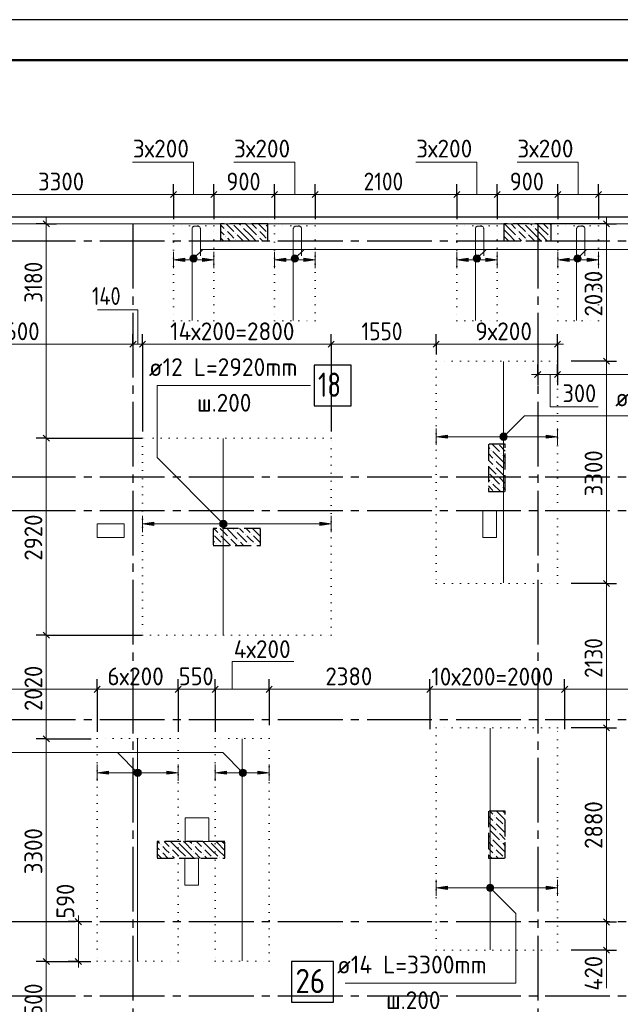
# Model space of a CAD drawing. Header units: millimetres. Extents: x 0 to 50400, y 0 to 35640.
# Tile 4 of 17: x 10837 to 19740, y 21036 to 35640. Entities that reach past the tile are written whole.
import ezdxf

# ---------------------------------------------------------------- set-up
doc = ezdxf.new("R2010")
doc.units = ezdxf.units.MM
for name, pattern in [('______2', [324, 240, -84]), ('______5', [1320, 960, -120, 120, -120]), ('______9', [120, 0, -120])]:
    doc.linetypes.add(name, pattern=pattern)
for name, color, linetype, lineweight in [('Standard', 7, 'Continuous', 25), ('ДОП Верх по Х', 7, 'Continuous', 25), ('ЖБ Перекрытие верхний уровень', 7, 'Continuous', 35), ('ЖБ Пилон', 7, 'Continuous', 35), ('Общий01', 7, 'Continuous', 13), ('Позиционная метка номер позиции', 7, 'Continuous', 13), ('Размерная линия_ общее', 7, 'Continuous', 13), ('Тени', 7, 'Continuous', 13)]:
    doc.layers.add(name, color=color, linetype=linetype, lineweight=lineweight)
doc.layers.add('Оси', color=7, linetype='______5', true_color=0x656565)
doc.styles.add('ISOCPEUR', font='txt')

msp = doc.modelspace()

# ---------------------------------------------------------------- hatches: boundary and pattern name
at = {"layer": 'ДОП Верх по Х', "linetype": 'Continuous', "lineweight": 13, "transparency": 33554687}
for points in [[(13283, 32053), (13115, 32077), (13283, 32101)], [(14783, 32053), (14615, 32077), (14783, 32101)], [(17483, 32053), (17315, 32077), (17483, 32101)], [(18983, 32053), (18815, 32077), (18983, 32101)], [(17178, 29431), (17010, 29455), (17178, 29479)], [(12823, 28137), (12655, 28161), (12823, 28185)], [(12153, 24447), (11985, 24471), (12153, 24495)], [(13903, 24447), (13735, 24471), (13903, 24495)], [(17178, 22740), (17010, 22764), (17178, 22788)]]:
    msp.add_hatch(color=7, dxfattribs=at).paths.add_polyline_path(points, flags=16)
for points in [[(13547, 32053), (13715, 32077), (13547, 32101)], [(15047, 32053), (15215, 32077), (15047, 32101)], [(17747, 32053), (17915, 32077), (17747, 32101)], [(19247, 32053), (19415, 32077), (19247, 32101)], [(18642, 29431), (18810, 29455), (18642, 29479)], [(15287, 28137), (15455, 28161), (15287, 28185)], [(13017, 24447), (13185, 24471), (13017, 24495)], [(14367, 24447), (14535, 24471), (14367, 24495)], [(18642, 22740), (18810, 22764), (18642, 22788)]]:
    msp.add_hatch(color=7, dxfattribs=at).paths.add_polyline_path(points)
at = {"layer": 'ЖБ Пилон', "linetype": 'Continuous', "lineweight": -3, "transparency": 33554687}
for points in [[(14127, 32569), (14132, 32574), (14136, 32569), (14132, 32564)], [(18447, 32569), (18452, 32574), (18456, 32569), (18452, 32564)], [(13887, 32521), (13892, 32526), (13896, 32521), (13892, 32516)], [(13887, 32425), (13892, 32430), (13896, 32425), (13892, 32421)], [(14031, 32473), (14036, 32478), (14040, 32473), (14036, 32468)], [(14367, 32521), (14372, 32526), (14376, 32521), (14372, 32516)], [(14367, 32425), (14372, 32430), (14376, 32425), (14372, 32421)], [(14511, 32473), (14515, 32478), (14515, 32469)], [(18207, 32521), (18212, 32526), (18216, 32521), (18212, 32516)], [(18207, 32425), (18212, 32430), (18216, 32425), (18212, 32421)], [(18351, 32473), (18356, 32478), (18360, 32473), (18356, 32468)], [(18687, 32521), (18692, 32526), (18696, 32521), (18692, 32516)], [(18687, 32425), (18692, 32430), (18696, 32425), (18692, 32421)], [(14031, 32377), (14036, 32382), (14040, 32377), (14036, 32372)], [(14511, 32377), (14515, 32382), (14515, 32373)], [(18351, 32377), (18356, 32382), (18360, 32377), (18356, 32372)], [(17823, 29257), (17828, 29262), (17832, 29257), (17828, 29252)], [(17967, 29209), (17972, 29214), (17976, 29209), (17972, 29204)], [(17871, 29113), (17876, 29118), (17880, 29113), (17876, 29108)], [(17871, 29017), (17876, 29022), (17880, 29017), (17876, 29012)], [(18015, 28969), (18020, 28974), (18024, 28969), (18020, 28964)], [(17823, 28777), (17828, 28782), (17832, 28777), (17828, 28772)], [(17919, 28873), (17924, 28878), (17928, 28873), (17924, 28868)], [(17967, 28729), (17972, 28734), (17976, 28729), (17972, 28724)], [(14031, 28057), (14036, 28062), (14040, 28057), (14036, 28052)], [(13791, 28009), (13796, 28014), (13800, 28009), (13796, 28005)], [(13935, 27961), (13940, 27966), (13944, 27961), (13940, 27956)], [(14079, 27913), (14084, 27918), (14088, 27913), (14084, 27908)], [(14175, 28009), (14180, 28014), (14184, 28009), (14180, 28005)], [(14271, 28009), (14276, 28014), (14280, 28009), (14276, 28005)], [(13743, 27865), (13748, 27870), (13752, 27865), (13748, 27861)], [(13839, 27865), (13844, 27870), (13848, 27865), (13844, 27861)], [(14223, 27865), (14228, 27870), (14232, 27865), (14228, 27861)], [(14319, 27865), (14324, 27870), (14328, 27865), (14324, 27861)], [(17871, 23833), (17876, 23838), (17880, 23833), (17876, 23828)], [(17871, 23737), (17876, 23742), (17880, 23737), (17876, 23732)], [(18015, 23689), (18020, 23694), (18024, 23689), (18020, 23685)], [(17919, 23593), (17924, 23598), (17928, 23593), (17924, 23588)], [(12927, 23401), (12932, 23406), (12936, 23401), (12932, 23396)], [(13167, 23449), (13170, 23452), (13173, 23452), (13176, 23449), (13172, 23445)], [(13407, 23401), (13412, 23406), (13416, 23401), (13412, 23396)], [(13647, 23449), (13650, 23452), (13653, 23452), (13656, 23449), (13652, 23445)], [(17823, 23497), (17828, 23502), (17832, 23497), (17828, 23492)], [(17967, 23449), (17972, 23454), (17976, 23449), (17972, 23445)], [(12927, 23305), (12932, 23310), (12936, 23305), (12932, 23301)], [(13071, 23353), (13076, 23358), (13080, 23353), (13076, 23348)], [(13071, 23257), (13076, 23262), (13080, 23257), (13076, 23252)], [(13407, 23305), (13412, 23310), (13416, 23305), (13412, 23301)], [(13551, 23353), (13556, 23358), (13560, 23353), (13556, 23348)], [(13551, 23257), (13556, 23262), (13560, 23257), (13556, 23252)], [(17871, 23353), (17876, 23358), (17880, 23353), (17876, 23348)], [(17871, 23257), (17876, 23262), (17880, 23257), (17876, 23252)], [(13215, 23209), (13220, 23214), (13224, 23209), (13220, 23205)], [(13311, 23209), (13316, 23214), (13320, 23209), (13316, 23205)], [(13695, 23209), (13700, 23214), (13704, 23209), (13700, 23205)], [(13791, 23209), (13796, 23214), (13800, 23209), (13796, 23205)], [(18015, 23209), (18020, 23214), (18024, 23209), (18020, 23205)]]:
    msp.add_hatch(color=7, dxfattribs=at).paths.add_polyline_path(points, flags=16)
at = {"layer": 'Позиционная метка номер позиции', "linetype": 'Continuous', "lineweight": 13, "transparency": 33554687}
for points in [[(13363, 32112), (13453, 32060), (13377, 32136)], [(13377, 32136), (13467, 32084), (13401, 32150)], [(13377, 32136), (13453, 32060), (13467, 32084)], [(13401, 32150), (13467, 32084), (13467, 32112)], [(13401, 32150), (13467, 32112), (13429, 32150)], [(13429, 32150), (13467, 32112), (13453, 32136)], [(14863, 32112), (14953, 32060), (14877, 32136)], [(14877, 32136), (14967, 32084), (14901, 32150)], [(14877, 32136), (14953, 32060), (14967, 32084)], [(14901, 32150), (14967, 32084), (14967, 32112)], [(14901, 32150), (14967, 32112), (14929, 32150)], [(14929, 32150), (14967, 32112), (14953, 32136)], [(17563, 32112), (17653, 32060), (17577, 32136)], [(17577, 32136), (17667, 32084), (17601, 32150)], [(17577, 32136), (17653, 32060), (17667, 32084)], [(17601, 32150), (17667, 32084), (17667, 32112)], [(17601, 32150), (17667, 32112), (17629, 32150)], [(17629, 32150), (17667, 32112), (17653, 32136)], [(19053, 32112), (19143, 32060), (19067, 32136)], [(19067, 32136), (19157, 32084), (19091, 32150)], [(19067, 32136), (19143, 32060), (19157, 32084)], [(19091, 32150), (19157, 32084), (19157, 32112)], [(19091, 32150), (19157, 32112), (19119, 32150)], [(19119, 32150), (19157, 32112), (19143, 32136)], [(13363, 32084), (13429, 32046), (13363, 32112)], [(13363, 32112), (13429, 32046), (13453, 32060)], [(13401, 32046), (13363, 32084), (13377, 32060)], [(13363, 32084), (13401, 32046), (13429, 32046)], [(14863, 32084), (14929, 32046), (14863, 32112)], [(14863, 32112), (14929, 32046), (14953, 32060)], [(14901, 32046), (14863, 32084), (14877, 32060)], [(14863, 32084), (14901, 32046), (14929, 32046)], [(17563, 32084), (17629, 32046), (17563, 32112)], [(17563, 32112), (17629, 32046), (17653, 32060)], [(17601, 32046), (17563, 32084), (17577, 32060)], [(17563, 32084), (17601, 32046), (17629, 32046)], [(19053, 32084), (19119, 32046), (19053, 32112)], [(19053, 32112), (19119, 32046), (19143, 32060)], [(19091, 32046), (19053, 32084), (19067, 32060)], [(19053, 32084), (19091, 32046), (19119, 32046)], [(18062, 29441), (17996, 29507), (17972, 29493)], [(18062, 29468), (18024, 29507), (17996, 29507)], [(18062, 29468), (17996, 29507), (18062, 29441)], [(18024, 29507), (18062, 29468), (18048, 29493)], [(18048, 29417), (17972, 29493), (17958, 29468)], [(18048, 29417), (17958, 29468), (18024, 29403)], [(18024, 29403), (17958, 29468), (17958, 29441)], [(18024, 29403), (17958, 29441), (17996, 29403)], [(17996, 29403), (17958, 29441), (17972, 29417)], [(18062, 29441), (17972, 29493), (18048, 29417)], [(13817, 28123), (13869, 28213), (13803, 28147)], [(13803, 28147), (13869, 28213), (13841, 28213)], [(13803, 28147), (13841, 28213), (13803, 28175)], [(13803, 28175), (13841, 28213), (13817, 28199)], [(13817, 28123), (13893, 28199), (13869, 28213)], [(13841, 28109), (13893, 28199), (13817, 28123)], [(13841, 28109), (13907, 28175), (13893, 28199)], [(13869, 28109), (13907, 28175), (13841, 28109)], [(13869, 28109), (13907, 28147), (13907, 28175)], [(13907, 28147), (13869, 28109), (13893, 28123)], [(12533, 24484), (12572, 24523), (12547, 24509)], [(12572, 24523), (12533, 24484), (12533, 24457)], [(12572, 24523), (12533, 24457), (12599, 24523)], [(12599, 24523), (12533, 24457), (12547, 24433)], [(12599, 24523), (12547, 24433), (12623, 24509)], [(12623, 24509), (12547, 24433), (12572, 24419)], [(12623, 24509), (12572, 24419), (12637, 24484)], [(12637, 24484), (12572, 24419), (12599, 24419)], [(12637, 24484), (12599, 24419), (12637, 24457)], [(12637, 24457), (12599, 24419), (12623, 24433)], [(14093, 24484), (14132, 24523), (14107, 24509)], [(14132, 24523), (14093, 24484), (14093, 24457)], [(14132, 24523), (14093, 24457), (14159, 24523)], [(14159, 24523), (14093, 24457), (14107, 24433)], [(14159, 24523), (14107, 24433), (14183, 24509)], [(14183, 24509), (14107, 24433), (14132, 24419)], [(14183, 24509), (14132, 24419), (14197, 24484)], [(14197, 24484), (14132, 24419), (14159, 24419)], [(14197, 24484), (14159, 24419), (14197, 24457)], [(14197, 24457), (14159, 24419), (14183, 24433)], [(17758, 22778), (17796, 22816), (17772, 22802)], [(17796, 22816), (17758, 22778), (17758, 22750)], [(17796, 22816), (17758, 22750), (17824, 22816)], [(17824, 22816), (17758, 22750), (17772, 22726)], [(17824, 22816), (17772, 22726), (17848, 22802)], [(17848, 22802), (17772, 22726), (17796, 22712)], [(17848, 22802), (17796, 22712), (17862, 22778)], [(17862, 22778), (17796, 22712), (17824, 22712)], [(17862, 22778), (17824, 22712), (17862, 22750)], [(17862, 22750), (17824, 22712), (17848, 22726)]]:
    msp.add_hatch(color=7, dxfattribs=at).paths.add_polyline_path(points)

# ---------------------------------------------------------------- linework, layer by layer
at = {"layer": 'Standard', "color": 7, "linetype": 'Continuous', "lineweight": 25, "transparency": 33554687}
msp.add_lwpolyline([(0, 0), (50400, 0), (50400, 35640), (0, 35640), (0, 0)], close=True, dxfattribs=at)
at = {"layer": 'Standard', "color": 7, "linetype": 'Continuous', "lineweight": 50, "transparency": 33554687}
msp.add_lwpolyline([(2400, 35040), (49800, 35040), (49800, 600), (2400, 600), (2400, 35040)], close=True, dxfattribs=at)
at = {"layer": 'Standard', "color": 254, "linetype": 'Continuous', "lineweight": -3, "true_color": 0xc4c4ff, "transparency": 33554687}
msp.add_lwpolyline([(7965, 10212), (40388, 10212), (40388, 32712), (7965, 32712), (7965, 10212)], dxfattribs=at)
at = {"layer": 'ДОП Верх по Х', "color": 251, "linetype": 'Continuous', "lineweight": 13, "true_color": 0x494949, "transparency": 33554687}
for p, q in [((13115, 32077), (13115, 32197)), ((13715, 32077), (13715, 32197)), ((14615, 32077), (14615, 32197)), ((15215, 32077), (15215, 32197)), ((17315, 32077), (17315, 32197)), ((17915, 32077), (17915, 32197)), ((18815, 32077), (18815, 32197)), ((19415, 32077), (19415, 32197)), ((13115, 32077), (13283, 32101)), ((13283, 32053), (13115, 32077)), ((13115, 32077), (13115, 31957)), ((13115, 32077), (13115, 32077)), ((13283, 32101), (13283, 32053)), ((13283, 32077), (13547, 32077)), ((13715, 32077), (13547, 32101)), ((13547, 32101), (13547, 32053)), ((13547, 32053), (13715, 32077)), ((13715, 32077), (13715, 31957)), ((13715, 32077), (13715, 32077)), ((14615, 32077), (14783, 32101)), ((14783, 32053), (14615, 32077)), ((14615, 32077), (14615, 31957)), ((14615, 32077), (14615, 32077)), ((14783, 32101), (14783, 32053)), ((14783, 32077), (15047, 32077)), ((15215, 32077), (15047, 32101)), ((15047, 32101), (15047, 32053)), ((15047, 32053), (15215, 32077)), ((15215, 32077), (15215, 31957)), ((15215, 32077), (15215, 32077)), ((17315, 32077), (17483, 32101)), ((17483, 32053), (17315, 32077)), ((17315, 32077), (17315, 31957)), ((17315, 32077), (17315, 32077)), ((17483, 32101), (17483, 32053)), ((17483, 32077), (17747, 32077)), ((17915, 32077), (17747, 32101)), ((17747, 32101), (17747, 32053)), ((17747, 32053), (17915, 32077)), ((17915, 32077), (17915, 31957)), ((17915, 32077), (17915, 32077)), ((18815, 32077), (18983, 32101)), ((18983, 32053), (18815, 32077)), ((18815, 32077), (18815, 31957)), ((18815, 32077), (18815, 32077)), ((18983, 32101), (18983, 32053)), ((18983, 32077), (19247, 32077)), ((19415, 32077), (19247, 32101)), ((19247, 32101), (19247, 32053)), ((19247, 32053), (19415, 32077)), ((19415, 32077), (19415, 31957)), ((19415, 32077), (19415, 32077)), ((17010, 29455), (17010, 29575)), ((18810, 29455), (18810, 29575)), ((17010, 29455), (17178, 29479)), ((17178, 29431), (17010, 29455)), ((17010, 29455), (17010, 29335)), ((17010, 29455), (17010, 29455)), ((17178, 29479), (17178, 29431)), ((17178, 29455), (18642, 29455)), ((18810, 29455), (18642, 29479)), ((18642, 29479), (18642, 29431)), ((18642, 29431), (18810, 29455)), ((18810, 29455), (18810, 29335)), ((18810, 29455), (18810, 29455)), ((12655, 28161), (12655, 28281)), ((15455, 28161), (15455, 28281)), ((12655, 28161), (12823, 28185)), ((12823, 28137), (12655, 28161)), ((12655, 28161), (12655, 28041)), ((12655, 28161), (12655, 28161)), ((12823, 28185), (12823, 28137)), ((12823, 28161), (15287, 28161)), ((15455, 28161), (15287, 28185)), ((15287, 28185), (15287, 28137)), ((15287, 28137), (15455, 28161)), ((15455, 28161), (15455, 28041)), ((15455, 28161), (15455, 28161)), ((11985, 24471), (11985, 24591)), ((13185, 24471), (13185, 24591)), ((13735, 24471), (13735, 24591)), ((14535, 24471), (14535, 24591)), ((11985, 24471), (12153, 24495)), ((12153, 24447), (11985, 24471)), ((11985, 24471), (11985, 24351)), ((11985, 24471), (11985, 24471)), ((12153, 24495), (12153, 24447)), ((12153, 24471), (13017, 24471)), ((13185, 24471), (13017, 24495)), ((13017, 24495), (13017, 24447)), ((13017, 24447), (13185, 24471)), ((13185, 24471), (13185, 24351)), ((13185, 24471), (13185, 24471)), ((13735, 24471), (13903, 24495)), ((13903, 24447), (13735, 24471)), ((13735, 24471), (13735, 24351)), ((13735, 24471), (13735, 24471)), ((13903, 24495), (13903, 24447)), ((13903, 24471), (14367, 24471)), ((14535, 24471), (14367, 24495)), ((14367, 24495), (14367, 24447)), ((14367, 24447), (14535, 24471)), ((14535, 24471), (14535, 24351)), ((14535, 24471), (14535, 24471)), ((17010, 22764), (17010, 22884)), ((17010, 22764), (17178, 22788)), ((17178, 22788), (17178, 22740)), ((18810, 22764), (18642, 22788)), ((18642, 22788), (18642, 22740)), ((18810, 22764), (18810, 22884)), ((17178, 22740), (17010, 22764)), ((17010, 22764), (17010, 22644)), ((17010, 22764), (17010, 22764)), ((17178, 22764), (18642, 22764)), ((18642, 22740), (18810, 22764)), ((18810, 22764), (18810, 22644)), ((18810, 22764), (18810, 22764))]:
    msp.add_line(p, q, dxfattribs=at)
at = {"layer": 'ДОП Верх по Х', "color": 7, "linetype": 'Continuous', "lineweight": 18, "transparency": 33554687}
for p, q in [((18010, 30569), (18010, 27285)), ((13855, 29426), (13855, 26518)), ((17810, 25130), (17810, 21844)), ((12585, 24971), (12585, 21683)), ((14135, 24971), (14135, 21683))]:
    msp.add_line(p, q, dxfattribs=at)
for points in [[(13515, 32138), (13515, 32542), (13514, 32548), (13512, 32555), (13509, 32561), (13505, 32566), (13500, 32570), (13494, 32573), (13487, 32576), (13481, 32576), (13427, 32576), (13420, 32576), (13414, 32573), (13408, 32570), (13403, 32566), (13399, 32561), (13395, 32555), (13393, 32548), (13392, 32542), (13392, 31178)], [(15015, 32138), (15015, 32542), (15014, 32548), (15012, 32555), (15009, 32561), (15005, 32566), (15000, 32570), (14994, 32573), (14987, 32576), (14981, 32576), (14927, 32576), (14920, 32576), (14914, 32573), (14908, 32570), (14903, 32566), (14899, 32561), (14895, 32555), (14893, 32548), (14892, 32542), (14892, 31178)], [(17715, 32138), (17715, 32542), (17714, 32548), (17712, 32555), (17709, 32561), (17705, 32566), (17700, 32570), (17694, 32573), (17687, 32576), (17681, 32576), (17627, 32576), (17620, 32576), (17614, 32573), (17608, 32570), (17603, 32566), (17599, 32561), (17595, 32555), (17593, 32548), (17592, 32542), (17592, 31178)], [(19215, 32138), (19215, 32542), (19214, 32548), (19212, 32555), (19209, 32561), (19205, 32566), (19200, 32570), (19194, 32573), (19187, 32576), (19181, 32576), (19127, 32576), (19120, 32576), (19114, 32573), (19108, 32570), (19103, 32566), (19099, 32561), (19095, 32555), (19093, 32548), (19092, 32542), (19092, 31178)]]:
    msp.add_lwpolyline(points, dxfattribs=at)
at = {"layer": 'ДОП Верх по Х', "color": 7, "linetype": 'Continuous', "lineweight": 25, "transparency": 33554687}
for points in [[(15200, 29914), (15752, 29914), (15752, 30514), (15200, 30514), (15200, 29914)], [(14864, 21070), (15488, 21070), (15488, 21670), (14864, 21670), (14864, 21070)]]:
    msp.add_lwpolyline(points, dxfattribs=at)
at = {"layer": 'ЖБ Перекрытие верхний уровень', "color": 7, "linetype": 'Continuous', "lineweight": 18, "transparency": 33554687}
for p, q in [((30365, 32612), (9015, 32612)), ((17904, 28362), (17704, 28362)), ((17704, 28362), (17704, 27962)), ((17904, 27962), (17904, 28362)), ((12385, 28162), (11985, 28162)), ((11985, 28162), (11985, 27962)), ((12385, 27962), (12385, 28162)), ((11985, 27962), (12385, 27962)), ((17704, 27962), (17904, 27962)), ((13641, 23802), (13291, 23802)), ((13291, 23802), (13291, 23452)), ((13641, 23452), (13641, 23802)), ((13291, 23452), (13641, 23452)), ((13486, 23202), (13286, 23202)), ((13286, 23202), (13286, 22802)), ((13486, 22802), (13486, 23202)), ((13286, 22802), (13486, 22802))]:
    msp.add_line(p, q, dxfattribs=at)
at = {"layer": 'ЖБ Пилон', "color": 253, "linetype": '______2', "lineweight": -3, "true_color": 0xa0a0a0, "transparency": 33554687}
for p, q in [((14515, 32612), (13815, 32612)), ((13815, 32612), (13815, 32362)), ((14515, 32362), (14515, 32612)), ((18715, 32612), (18015, 32612)), ((18015, 32612), (18015, 32362)), ((18715, 32362), (18715, 32612)), ((13815, 32362), (14515, 32362)), ((18015, 32362), (18715, 32362)), ((18035, 29342), (17785, 29342)), ((17785, 29342), (17785, 28642)), ((18035, 28642), (18035, 29342)), ((17785, 28642), (18035, 28642)), ((14405, 28092), (13705, 28092)), ((13705, 28092), (13705, 27842)), ((14405, 27842), (14405, 28092)), ((13705, 27842), (14405, 27842)), ((18035, 23902), (17785, 23902)), ((17785, 23902), (17785, 23202)), ((18035, 23202), (18035, 23902)), ((13875, 23452), (12875, 23452)), ((12875, 23452), (12875, 23202)), ((13875, 23202), (13875, 23452)), ((12875, 23202), (13875, 23202)), ((17785, 23202), (18035, 23202))]:
    msp.add_line(p, q, dxfattribs=at)
at = {"layer": 'ЖБ Пилон', "color": 253, "linetype": 'Continuous', "lineweight": -3, "true_color": 0xa0a0a0, "transparency": 33554687}
for p, q in [((13815, 32598), (13868, 32545)), ((13896, 32612), (14012, 32497)), ((14156, 32449), (14012, 32593)), ((14088, 32612), (14108, 32593)), ((14252, 32545), (14184, 32612)), ((14280, 32612), (14348, 32545)), ((14376, 32612), (14492, 32497)), ((14515, 32570), (14492, 32593)), ((18092, 32545), (18024, 32612)), ((18120, 32612), (18188, 32545)), ((18216, 32612), (18332, 32497)), ((18476, 32449), (18332, 32593)), ((18408, 32612), (18428, 32593)), ((18572, 32545), (18504, 32612)), ((18600, 32612), (18668, 32545)), ((18696, 32612), (18715, 32594)), ((13815, 32502), (13868, 32449)), ((13964, 32449), (13916, 32497)), ((14012, 32401), (13964, 32449)), ((14060, 32449), (14147, 32362)), ((14156, 32545), (14252, 32449)), ((14156, 32449), (14242, 32362)), ((14252, 32545), (14348, 32449)), ((14252, 32449), (14338, 32362)), ((14444, 32449), (14396, 32497)), ((14492, 32401), (14444, 32449)), ((18015, 32526), (18092, 32449)), ((18015, 32430), (18082, 32362)), ((18092, 32545), (18188, 32449)), ((18092, 32449), (18178, 32362)), ((18284, 32449), (18236, 32497)), ((18332, 32401), (18284, 32449)), ((18380, 32449), (18467, 32362)), ((18476, 32545), (18572, 32449)), ((18476, 32449), (18562, 32362)), ((18572, 32545), (18668, 32449)), ((18572, 32449), (18658, 32362)), ((13815, 32406), (13858, 32362)), ((13916, 32401), (13954, 32362)), ((14396, 32401), (14434, 32362)), ((18236, 32401), (18274, 32362)), ((17785, 29300), (17804, 29281)), ((17838, 29342), (17948, 29233)), ((17996, 29089), (17852, 29233)), ((18035, 29242), (17948, 29329)), ((18030, 29342), (18035, 29338)), ((17785, 29204), (17852, 29137)), ((17804, 29089), (17785, 29108)), ((17852, 29041), (17804, 29089)), ((17900, 29089), (17996, 28993)), ((17996, 29185), (18035, 29146)), ((17996, 29089), (18035, 29050)), ((17785, 29012), (17900, 28897)), ((17900, 28993), (18035, 28858)), ((17785, 28820), (17804, 28801)), ((17804, 28897), (17948, 28753)), ((18035, 28762), (17948, 28849)), ((17785, 28724), (17852, 28657)), ((17962, 28642), (17852, 28753)), ((17996, 28705), (18035, 28666)), ((13713, 28092), (13772, 28033)), ((13809, 28092), (13916, 27985)), ((13916, 28081), (14060, 27937)), ((14012, 28081), (14000, 28092)), ((14096, 28092), (14156, 28033)), ((14193, 28092), (14252, 28033)), ((14289, 28092), (14396, 27985)), ((14396, 28081), (14405, 28072)), ((13705, 27908), (13724, 27889)), ((13772, 27937), (13724, 27985)), ((13820, 27889), (13772, 27937)), ((13820, 27985), (13962, 27842)), ((13964, 27937), (14058, 27842)), ((14060, 28033), (14204, 27889)), ((14252, 27937), (14204, 27985)), ((14300, 27889), (14252, 27937)), ((14300, 27985), (14405, 27880)), ((14154, 27842), (14108, 27889)), ((17804, 23809), (17785, 23828)), ((17852, 23761), (17804, 23809)), ((17806, 23902), (17852, 23857)), ((17900, 23809), (17996, 23713)), ((17996, 23809), (17903, 23902)), ((17996, 23809), (18035, 23770)), ((17998, 23902), (18035, 23866)), ((17785, 23732), (17900, 23617)), ((17900, 23713), (18035, 23578)), ((17785, 23540), (17804, 23521)), ((17804, 23617), (17948, 23473)), ((18035, 23482), (17948, 23569)), ((12880, 23452), (12908, 23425)), ((13004, 23329), (12956, 23377)), ((12976, 23452), (13052, 23377)), ((13196, 23329), (13072, 23452)), ((13196, 23425), (13292, 23329)), ((13292, 23425), (13264, 23452)), ((13292, 23425), (13388, 23329)), ((13360, 23452), (13388, 23425)), ((13484, 23329), (13436, 23377)), ((13456, 23452), (13532, 23377)), ((13676, 23329), (13552, 23452)), ((13676, 23425), (13772, 23329)), ((13772, 23425), (13744, 23452)), ((13772, 23425), (13868, 23329)), ((13840, 23452), (13868, 23425)), ((17785, 23444), (17852, 23377)), ((17996, 23329), (17852, 23473)), ((17996, 23425), (18035, 23386)), ((12875, 23362), (12908, 23329)), ((12875, 23266), (12938, 23202)), ((12956, 23281), (13034, 23202)), ((13052, 23281), (13004, 23329)), ((13100, 23329), (13196, 23233)), ((13100, 23233), (13130, 23202)), ((13196, 23329), (13292, 23233)), ((13292, 23329), (13418, 23202)), ((13436, 23281), (13514, 23202)), ((13532, 23281), (13484, 23329)), ((13580, 23329), (13676, 23233)), ((13580, 23233), (13610, 23202)), ((13676, 23329), (13772, 23233)), ((13772, 23329), (13875, 23226)), ((17804, 23329), (17785, 23348)), ((17785, 23252), (17834, 23202)), ((17852, 23281), (17804, 23329)), ((17900, 23329), (17996, 23233)), ((17900, 23233), (17930, 23202)), ((17996, 23329), (18035, 23290))]:
    msp.add_line(p, q, dxfattribs=at)
at = {"layer": 'Общий01', "color": 7, "linetype": 'Continuous', "lineweight": 13, "transparency": 33554687}
for p, q in [((13986, 25708), (13986, 26120)), ((13986, 26120), (14900, 26120)), ((19536, 22262), (19536, 21722)), ((19536, 21992), (19536, 21273))]:
    msp.add_line(p, q, dxfattribs=at)
for points in [[(13415, 33048), (13415, 33528), (12511, 33528)], [(14915, 33048), (14915, 33528), (14011, 33528)], [(17615, 33048), (17615, 33528), (16711, 33528)], [(19115, 33048), (19115, 33528), (18211, 33528)], [(12588, 30826), (12588, 31335), (11988, 31335)], [(18701, 30376), (18701, 29896), (19411, 29896)]]:
    msp.add_lwpolyline(points, dxfattribs=at)
at = {"layer": 'Оси', "color": 8, "linetype": '______5', "lineweight": -3, "transparency": 33554687}
for p, q in [((12515, 32612), (12515, 8317)), ((18515, 32612), (18515, 8317)), ((8065, 32362), (42963, 32362)), ((8065, 28862), (42963, 28862)), ((8065, 28362), (42963, 28362)), ((8065, 25262), (42963, 25262)), ((8065, 22262), (42963, 22262)), ((8065, 21162), (42963, 21162))]:
    msp.add_line(p, q, dxfattribs=at)
at = {"layer": 'Позиционная метка номер позиции', "color": 7, "linetype": 'Continuous', "lineweight": 13, "transparency": 33554687}
for p, q in [((13377, 32136), (13377, 32136)), ((13415, 32098), (13551, 32233)), ((13453, 32136), (13453, 32136)), ((14877, 32136), (14877, 32136)), ((14915, 32098), (15051, 32233)), ((14953, 32136), (14953, 32136)), ((17577, 32136), (17577, 32136)), ((17615, 32098), (17751, 32233)), ((17653, 32136), (17653, 32136)), ((19067, 32136), (19067, 32136)), ((19105, 32098), (19241, 32233)), ((19143, 32136), (19143, 32136)), ((13377, 32060), (13377, 32060)), ((13453, 32060), (13453, 32060)), ((14877, 32060), (14877, 32060)), ((14953, 32060), (14953, 32060)), ((17577, 32060), (17577, 32060)), ((17653, 32060), (17653, 32060)), ((19067, 32060), (19067, 32060)), ((19143, 32060), (19143, 32060)), ((17972, 29493), (17972, 29493)), ((17972, 29417), (17972, 29417)), ((18048, 29493), (18048, 29493)), ((18048, 29417), (18048, 29417)), ((13817, 28199), (13817, 28199)), ((13893, 28199), (13893, 28199)), ((13817, 28123), (13817, 28123)), ((13893, 28123), (13893, 28123)), ((12547, 24509), (12547, 24509)), ((12547, 24433), (12547, 24433)), ((12623, 24509), (12623, 24509)), ((12623, 24433), (12623, 24433)), ((14107, 24509), (14107, 24509)), ((14107, 24433), (14107, 24433)), ((14183, 24509), (14183, 24509)), ((14183, 24433), (14183, 24433)), ((17772, 22802), (17772, 22802)), ((17848, 22802), (17848, 22802)), ((17772, 22726), (17772, 22726)), ((17848, 22726), (17848, 22726))]:
    msp.add_line(p, q, dxfattribs=at)
for points in [[(24272, 32092), (24131, 32233), (13515, 32233)], [(13855, 28161), (12872, 29144), (12872, 30214), (15145, 30214)], [(22041, 29764), (18319, 29764), (18010, 29455)], [(5710, 24770), (12286, 24770), (12585, 24471)], [(12286, 24770), (13846, 24770), (14145, 24471)], [(17810, 22764), (18192, 22382), (18192, 21349), (15662, 21349)]]:
    msp.add_lwpolyline(points, dxfattribs=at)
for centre in [(13415, 32098), (14915, 32098), (17615, 32098), (19105, 32098), (18010, 29455), (13855, 28161), (12585, 24471), (14145, 24471), (17810, 22764)]:
    msp.add_circle(centre, 54, dxfattribs=at)
at = {"layer": 'Размерная линия_ общее', "color": 7, "linetype": 'Continuous', "lineweight": -3, "transparency": 33554687}
for p, q in [((13115, 33048), (13115, 33198)), ((13715, 33048), (13715, 33198)), ((14615, 33048), (14615, 33198)), ((15215, 33048), (15215, 33198)), ((17315, 33048), (17315, 33198)), ((17915, 33048), (17915, 33198)), ((18815, 33048), (18815, 33198)), ((19415, 33048), (19415, 33198)), ((13115, 33048), (13115, 32898)), ((13115, 33048), (13115, 32682)), ((13715, 33048), (13715, 32898)), ((13715, 33048), (13715, 32682)), ((14615, 33048), (14615, 32898)), ((14615, 33048), (14615, 32682)), ((15215, 33048), (15215, 32898)), ((15215, 33048), (15215, 32682)), ((17315, 33048), (17315, 32898)), ((17315, 33048), (17315, 32682)), ((17915, 33048), (17915, 32898)), ((17915, 33048), (17915, 32682)), ((18815, 33048), (18815, 32898)), ((18815, 33048), (18815, 32682)), ((19415, 33048), (19415, 32898)), ((19415, 33048), (19415, 32682)), ((11231, 32612), (11081, 32612)), ((11231, 32612), (11381, 32612)), ((11231, 32612), (11231, 32612)), ((19536, 32612), (18615, 32612)), ((19536, 32612), (19385, 32612)), ((19536, 32612), (19685, 32612)), ((12516, 30826), (12516, 30976)), ((12656, 30826), (12656, 30976)), ((15455, 30826), (15455, 30976)), ((17010, 30826), (17010, 30976)), ((18810, 30826), (18810, 30976)), ((12516, 30826), (12516, 30676)), ((12516, 30826), (12516, 30826)), ((12656, 30826), (12656, 30676)), ((12656, 30826), (12656, 29532)), ((15455, 30826), (15455, 30676)), ((15455, 30826), (15455, 29532)), ((17010, 30826), (17010, 30676)), ((17010, 30826), (17010, 30677)), ((18810, 30826), (18810, 30676)), ((18810, 30826), (18810, 30219)), ((18515, 30376), (18515, 30526)), ((18810, 30376), (18810, 30526)), ((18810, 30376), (18810, 30526)), ((19536, 30577), (19385, 30577)), ((19536, 30577), (19685, 30577)), ((18515, 30376), (18515, 30226)), ((18810, 30376), (18810, 30226)), ((18810, 30376), (18810, 30226)), ((18810, 30376), (18810, 30376)), ((11231, 29432), (11081, 29432)), ((11231, 29432), (11381, 29432)), ((11231, 29432), (12649, 29432)), ((19536, 27277), (19385, 27277)), ((19536, 27277), (19685, 27277)), ((11231, 26512), (11081, 26512)), ((11231, 26512), (11381, 26512)), ((11231, 26512), (12649, 26512)), ((11985, 25708), (11985, 25858)), ((13185, 25708), (13185, 25858)), ((13735, 25708), (13735, 25858)), ((14535, 25708), (14535, 25858)), ((16915, 25708), (16915, 25858)), ((18915, 25708), (18915, 25858)), ((11985, 25708), (11985, 25558)), ((11985, 25708), (11985, 25077)), ((13185, 25708), (13185, 25558)), ((13185, 25708), (13185, 25077)), ((13735, 25708), (13735, 25558)), ((13735, 25708), (13735, 25077)), ((14535, 25708), (14535, 25558)), ((14535, 25708), (14535, 25177)), ((16915, 25708), (16915, 25558)), ((16915, 25708), (16915, 25116)), ((18915, 25708), (18915, 25558)), ((18915, 25708), (18915, 25116)), ((19536, 25137), (19385, 25137)), ((19536, 25137), (19685, 25137)), ((11231, 24972), (11081, 24972)), ((11231, 24972), (11381, 24972)), ((11231, 24972), (11898, 24972)), ((11706, 22262), (11556, 22262)), ((11706, 22262), (11856, 22262)), ((11706, 22262), (11706, 22262)), ((19536, 22257), (19385, 22257)), ((19536, 22257), (19685, 22257)), ((19536, 22257), (19536, 22257)), ((19536, 21837), (19385, 21837)), ((19536, 21837), (19685, 21837)), ((11231, 21672), (11081, 21672)), ((11231, 21672), (11381, 21672)), ((11231, 21672), (11890, 21672)), ((11706, 21672), (11556, 21672)), ((11706, 21672), (11856, 21672)), ((11706, 21672), (11706, 21672))]:
    msp.add_line(p, q, dxfattribs=at)
at = {"layer": 'Размерная линия_ общее', "color": 7, "linetype": 'Continuous', "lineweight": 13, "transparency": 33554687}
for p, q in [((9815, 33048), (13115, 33048)), ((13115, 33048), (13715, 33048)), ((13715, 33048), (14615, 33048)), ((14615, 33048), (15215, 33048)), ((15215, 33048), (17315, 33048)), ((17315, 33048), (17915, 33048)), ((17915, 33048), (18815, 33048)), ((18815, 33048), (19415, 33048)), ((19415, 33048), (22495, 33048)), ((11231, 32612), (11231, 32702)), ((11231, 29432), (11231, 32612)), ((19536, 32612), (19536, 32702)), ((19536, 30577), (19536, 32612)), ((9915, 30826), (12516, 30826)), ((12516, 30826), (12656, 30826)), ((12656, 30826), (15455, 30826)), ((15455, 30826), (17010, 30826)), ((17010, 30826), (18810, 30826)), ((18810, 30826), (18900, 30826)), ((19536, 27277), (19536, 30577)), ((18515, 30376), (18425, 30376)), ((18515, 30376), (18810, 30376)), ((18810, 30376), (18720, 30376)), ((18810, 30376), (18900, 30376)), ((11231, 26512), (11231, 29432)), ((19536, 25137), (19536, 27277)), ((11231, 24972), (11231, 26512)), ((9915, 25708), (11985, 25708)), ((11985, 25708), (13185, 25708)), ((13185, 25708), (13735, 25708)), ((13735, 25708), (14535, 25708)), ((14535, 25708), (16915, 25708)), ((16915, 25708), (18915, 25708)), ((18915, 25708), (21385, 25708)), ((19536, 22257), (19536, 25137)), ((11231, 21672), (11231, 24972)), ((11706, 22262), (11706, 22352)), ((19536, 21837), (19536, 22257)), ((19536, 21837), (19536, 21747)), ((11231, 20172), (11231, 21672)), ((11706, 21672), (11706, 21582))]:
    msp.add_line(p, q, dxfattribs=at)
at = {"layer": 'Размерная линия_ общее', "color": 7, "linetype": 'Continuous', "lineweight": 25, "transparency": 33554687}
for p, q in [((13070, 33003), (13160, 33093)), ((13670, 33003), (13760, 33093)), ((14570, 33003), (14660, 33093)), ((15170, 33003), (15260, 33093)), ((17270, 33003), (17360, 33093)), ((17870, 33003), (17960, 33093)), ((18770, 33003), (18860, 33093)), ((19370, 33003), (19460, 33093)), ((11276, 32567), (11186, 32657)), ((19581, 32567), (19491, 32657)), ((12471, 30781), (12561, 30871)), ((12611, 30781), (12701, 30871)), ((15410, 30781), (15500, 30871)), ((16965, 30781), (17055, 30871)), ((18765, 30781), (18855, 30871)), ((19581, 30532), (19491, 30622)), ((18470, 30331), (18560, 30421)), ((18765, 30331), (18855, 30421)), ((18765, 30331), (18855, 30421)), ((11276, 29387), (11186, 29477)), ((19581, 27232), (19491, 27322)), ((11276, 26467), (11186, 26557)), ((11940, 25663), (12030, 25753)), ((13140, 25663), (13230, 25753)), ((13690, 25663), (13780, 25753)), ((14490, 25663), (14580, 25753)), ((16870, 25663), (16960, 25753)), ((18870, 25663), (18960, 25753)), ((19581, 25092), (19491, 25182)), ((11276, 24927), (11186, 25017)), ((11751, 22217), (11661, 22307)), ((19581, 22212), (19491, 22302)), ((19581, 21792), (19491, 21882)), ((11276, 21627), (11186, 21717)), ((11751, 21627), (11661, 21717))]:
    msp.add_line(p, q, dxfattribs=at)
at = {"layer": 'Размерная линия_ общее', "color": 7, "linetype": 'Continuous', "lineweight": -3, "transparency": 33554687}
for points in [[(19536, 30577), (19515, 30577), (19515, 30577), (19013, 30577)], [(19536, 27277), (19515, 27277), (19515, 27277), (19515, 27277), (19515, 27277), (19013, 27277)], [(19536, 25137), (19515, 25137), (19515, 25137), (19515, 25137), (19515, 25137), (19515, 25137), (19515, 25137), (19013, 25137)], [(19536, 21837), (19515, 21837), (19515, 21837), (19515, 21837), (19515, 21837), (19515, 21837), (19515, 21837), (19515, 21837), (19515, 21837), (19013, 21837)]]:
    msp.add_lwpolyline(points, dxfattribs=at)
at = {"layer": 'Размерная линия_ общее', "color": 7, "linetype": 'Continuous', "lineweight": 13, "transparency": 33554687}
for points in [[(18810, 30376), (22276, 30376), (22276, 30376), (22750, 30376)], [(11706, 21672), (11706, 22192), (11706, 22192), (11706, 22262)]]:
    msp.add_lwpolyline(points, dxfattribs=at)
at = {"layer": 'Тени', "color": 7, "linetype": '______9', "lineweight": 13, "transparency": 33554687}
for p, q in [((13715, 32582), (13115, 32582)), ((13115, 32582), (13115, 31172)), ((13715, 31172), (13715, 32582)), ((15215, 32582), (14615, 32582)), ((14615, 32582), (14615, 31172)), ((15215, 31172), (15215, 32582)), ((17915, 32582), (17315, 32582)), ((17315, 32582), (17315, 31172)), ((17915, 31172), (17915, 32582)), ((19415, 32582), (18815, 32582)), ((18815, 32582), (18815, 31172)), ((19415, 31172), (19415, 32582)), ((13115, 31172), (13715, 31172)), ((14615, 31172), (15215, 31172)), ((17315, 31172), (17915, 31172)), ((18815, 31172), (19415, 31172)), ((18810, 30577), (17010, 30577)), ((17010, 30577), (17010, 27277)), ((18810, 27277), (18810, 30577)), ((15455, 29432), (12656, 29432)), ((12656, 29432), (12656, 26512)), ((15455, 26512), (15455, 29432)), ((17010, 27277), (18810, 27277)), ((12656, 26512), (15455, 26512)), ((18810, 25137), (17010, 25137)), ((17010, 25137), (17010, 21837)), ((18810, 21837), (18810, 25137)), ((13185, 24977), (11985, 24977)), ((11985, 24977), (11985, 21677)), ((13185, 21677), (13185, 24977)), ((14535, 24977), (13735, 24977)), ((13735, 24977), (13735, 21677)), ((14535, 21677), (14535, 24977)), ((17010, 21837), (18810, 21837)), ((11985, 21677), (13185, 21677)), ((13735, 21677), (14535, 21677))]:
    msp.add_line(p, q, dxfattribs=at)

# ---------------------------------------------------------------- texts
at = {"layer": 'ДОП Верх по Х', "color": 7, "linetype": 'Continuous', "lineweight": 13, "transparency": 33554687, "attachment_point": 7, "style": 'ISOCPEUR'}
for s, insert, char_height, width in [('\\W0.96;ø12 L=2920mm ', (12752, 30355), 264, 2580.63), ('\\W0.75;18', (15260, 30046), 360, 566.75), ('\\W0.95;ш.200 ', (13465, 29827), 264, 1154.55), ('\\W0.96;ø16 L=3300mm ', (19665, 29905), 264, 2580.62), ('\\W0.96;ø14 L=3300mm ', (15542, 21493), 264, 2607.13), ('\\W0.87;26', (14924, 21202), 360, 660.97), ('\\W0.95;ш.200 ', (16268, 20965), 264, 1154.56)]:
    msp.add_mtext(s, dxfattribs=dict(at, insert=insert, char_height=char_height, width=width))
at = {"layer": 'Размерная линия_ общее', "color": 7, "linetype": 'Continuous', "lineweight": 25, "transparency": 33554687, "char_height": 264, "attachment_point": 7, "style": 'ISOCPEUR'}
for s, insert, width in [('\\W0.95;3х200', (12514, 33596), 1048.03), ('\\W0.95;3х200', (14014, 33596), 1048.03), ('\\W0.95;3х200', (16714, 33596), 1048.03), ('\\W0.95;3х200', (18214, 33596), 1048.03), ('\\W0.93;3300', (11109, 33108), 861.71), ('\\W0.91;900', (13901, 33108), 674.38), ('\\W0.87;2100', (15935, 33108), 800.28), ('\\W0.91;900', (18101, 33108), 674.39), ('\\W0.83;140', (11908, 31409), 637.7), ('\\W0.93;2600', (10449, 30886), 861.71), ('\\W0.95;14х200=2800', (13066, 30886), 2130.29), ('\\W0.87;1550', (15903, 30886), 800.28), ('\\W0.95;9х200', (17591, 30886), 1048.03), ('\\W0.91;300', (18884, 29967), 674.39), ('\\W0.95;4х200', (14010, 26172), 1074.67), ('\\W0.95;6х200', (12136, 25768), 1048.03), ('\\W0.91;550', (13196, 25768), 674.39), ('\\W0.93;2380', (15369, 25768), 861.7), ('\\W0.95;10х200=2000', (16938, 25764), 2103.75)]:
    msp.add_mtext(s, dxfattribs=dict(at, insert=insert, width=width))
at = {"layer": 'Размерная линия_ общее', "color": 7, "linetype": 'Continuous', "lineweight": 25, "transparency": 33554687, "char_height": 264, "attachment_point": 7, "rotation": 90, "style": 'ISOCPEUR'}
for s, insert, width in [('\\W0.87;3180', (11171, 31442), 800.28), ('\\W0.93;2030', (19475, 31238), 861.72), ('\\W0.93;3300', (19475, 28571), 861.7), ('\\W0.93;2920', (11171, 27616), 861.71), ('\\W0.87;2130', (19475, 25877), 800.29), ('\\W0.93;2020', (11171, 25386), 861.73), ('\\W0.93;2880', (19475, 23341), 861.72), ('\\W0.93;3300', (11171, 22966), 861.71), ('\\W0.91;590', (11646, 22307), 674.38), ('\\W0.92;420', (19475, 21238), 701.33), ('\\W0.87;1500', (11171, 20747), 800.28)]:
    msp.add_mtext(s, dxfattribs=dict(at, insert=insert, width=width))

doc.saveas('drawing.dxf')
